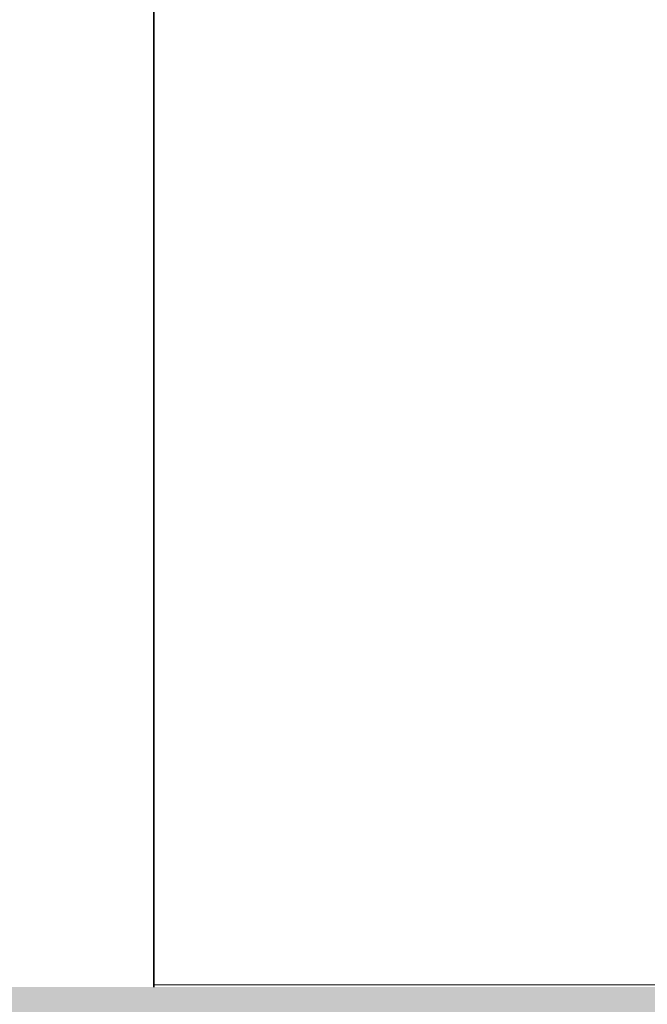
# Model space of a CAD drawing. Header units: metres. Extents: x -10.1 to 50.7, y -18 to 8.5.
# Tile 66 of 109: x 21.3716 to 21.4545, y -0.0023 to 0.1277. Entities that reach past the tile are written whole.
import ezdxf

# ---------------------------------------------------------------- set-up
doc = ezdxf.new("R2010")
doc.units = ezdxf.units.M
for name, color, linetype, lineweight in [('A-DETL-GENF', 92, 'Continuous', 18), ('A-WALL', 113, 'Continuous', 18), ('A-WALL-PATT', 111, 'Continuous', 35)]:
    doc.layers.add(name, color=color, linetype=linetype, lineweight=lineweight)

msp = doc.modelspace()

# ---------------------------------------------------------------- hatches: boundary and pattern name
at = {"layer": 'A-DETL-GENF'}
h = msp.add_hatch(color=7, dxfattribs=at)
h.paths.add_polyline_path([(24.65082022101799, -0.09999999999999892), (26.43695312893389, -0.09999999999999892), (26.43695312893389, 0), (21.23937045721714, 0), (21.23937045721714, -0.09999999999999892), (24.48779984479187, -0.09999999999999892)], flags=0)
h.paths.add_polyline_path([(22.5315553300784, 3.850000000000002), (26.43695312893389, 3.850000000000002), (26.43695312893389, 4.000000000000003), (21.23937045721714, 4.000000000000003), (21.23937045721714, 3.850000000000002), (21.38937045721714, 3.850000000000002)], flags=0)
at = {"layer": 'A-WALL-PATT', "lineweight": 18}
h = msp.add_hatch(dxfattribs=at)
h.set_pattern_fill('FP_16', color=256, style=0, pattern_type=2)
h.set_pattern_definition([(0, (16.865, -0.3), (0, 0.3), []), (90, (16.865, -0.3), (-0.6, 3.673940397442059e-17), [])])
h.paths.add_polyline_path([(23.9987387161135, 0), (24.32320312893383, 0), (24.32320312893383, 1.8), (23.36320312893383, 1.8), (23.36335982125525, 0.7046820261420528), (23.40478809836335, 0.7010575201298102), (23.40728873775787, 0.707942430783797), (23.41750516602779, 0.7079224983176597), (23.42051702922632, 0.6996814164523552), (23.46776617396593, 0.6955299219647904), (23.47422191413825, 0.6918026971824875), (23.47678930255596, 0.6844733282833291), (23.47685468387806, 0.6594932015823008), (23.47683988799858, 0.4307508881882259), (23.47678577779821, 0.415683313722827), (23.47422191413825, 0.4086391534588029), (23.46772998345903, 0.4048910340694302), (23.46483881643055, 0.4043709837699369), (23.46473628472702, 0.389999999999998), (23.4474576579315, 0.389999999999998), (23.44745515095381, 0.3163820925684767), (23.38473720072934, 0.3163820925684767), (23.38473705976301, 0.389999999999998), (23.36737796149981, 0.389999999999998), (23.36737796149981, 0.3961113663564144), (23.36320312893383, 0.3956382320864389), (23.36320312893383, 0.1999999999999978), (23.34320312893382, 0.2002216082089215), (23.34320312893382, 1.8), (22.37945312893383, 1.8), (22.37960982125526, 0.7146820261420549), (22.42103809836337, 0.7110575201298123), (22.42353873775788, 0.7179424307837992), (22.4337551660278, 0.7179224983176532), (22.43676702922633, 0.7096814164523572), (22.48401617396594, 0.7055299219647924), (22.49057458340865, 0.7015379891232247), (22.49303577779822, 0.6947585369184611), (22.49310468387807, 0.669493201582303), (22.49308988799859, 0.440750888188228), (22.49303577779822, 0.425683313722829), (22.49047191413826, 0.418639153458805), (22.48397998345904, 0.4148910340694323), (22.48108881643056, 0.4143709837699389), (22.48098628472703, 0.4), (22.46370765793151, 0.4), (22.46370515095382, 0.3263820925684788), (22.40098720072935, 0.3263820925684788), (22.40098630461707, 0.4), (22.38362796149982, 0.4), (22.38362796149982, 0.4061113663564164), (22.37945312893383, 0.4056382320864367), (22.37945312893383, 0), (22.71530046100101, 0), (22.7368887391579, 0.197892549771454), (22.72331170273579, 0.2063749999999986), (22.70673923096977, 0.219358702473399), (22.69047279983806, 0.2356251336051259), (22.67628567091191, 0.2537336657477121), (22.6634586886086, 0.2754778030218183), (22.65445295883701, 0.2959719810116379), (22.64790550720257, 0.3174199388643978), (22.6439207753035, 0.3395214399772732), (22.64256409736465, 0.3619499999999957), (23.02356409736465, 0.3619499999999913), (23.02217513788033, 0.3389877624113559), (23.01777990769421, 0.3155625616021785), (23.01118469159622, 0.2943977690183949), (23.00174347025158, 0.2734202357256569), (22.98984252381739, 0.2537336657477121), (22.97565539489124, 0.2356251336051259), (22.95938896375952, 0.219358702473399), (22.94128043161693, 0.2051715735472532), (22.9292394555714, 0.1978925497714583), (22.95082770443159, 2.685530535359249e-07), (23.69321082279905, 2.685530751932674e-07), (23.71479907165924, 0.1978925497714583), (23.70122203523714, 0.2063749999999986), (23.68464956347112, 0.219358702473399), (23.6683831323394, 0.2356251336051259), (23.65419600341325, 0.2537336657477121), (23.64136902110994, 0.2754778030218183), (23.63236329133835, 0.2959719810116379), (23.62581583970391, 0.3174199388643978), (23.62183110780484, 0.3395214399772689), (23.62047442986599, 0.3619499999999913), (24.00147442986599, 0.3619499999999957), (24.00008547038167, 0.3389877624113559), (23.99569024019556, 0.3155625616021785), (23.98891587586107, 0.2939997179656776), (23.97965380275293, 0.2734202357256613), (23.96775285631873, 0.2537336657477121), (23.95356572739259, 0.2356251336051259), (23.93729929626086, 0.219358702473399), (23.91722852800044, 0.2039853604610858), (23.90714978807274, 0.1978925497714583), (23.92873806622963, 0)], flags=0)
h.paths.add_polyline_path([(25.13988134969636, 0), (25.3081531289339, 0), (25.3081531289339, 1.8), (24.34320312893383, 1.8), (24.34335982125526, 0.7046820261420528), (24.38478809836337, 0.7010575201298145), (24.38728873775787, 0.707942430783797), (24.3975051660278, 0.7079224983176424), (24.40051702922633, 0.6996814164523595), (24.44776617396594, 0.6955299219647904), (24.45422191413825, 0.6918026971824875), (24.45678930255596, 0.6844733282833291), (24.45685667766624, 0.6578046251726), (24.45683988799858, 0.4307508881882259), (24.45678577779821, 0.415683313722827), (24.45422191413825, 0.4086391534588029), (24.44704475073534, 0.4048310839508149), (24.44483881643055, 0.4043709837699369), (24.44473628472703, 0.389999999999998), (24.42745765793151, 0.389999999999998), (24.42745515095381, 0.3163820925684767), (24.36473720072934, 0.3163820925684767), (24.36473705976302, 0.389999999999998), (24.34737796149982, 0.389999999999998), (24.34737796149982, 0.3961113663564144), (24.34320312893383, 0.3956382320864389), (24.34320312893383, 0), (24.67321082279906, 2.685530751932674e-07), (24.69479907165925, 0.1978925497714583), (24.68275809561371, 0.2051715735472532), (24.66464956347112, 0.219358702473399), (24.6483831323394, 0.2356251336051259), (24.63419600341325, 0.2537336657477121), (24.62136902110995, 0.2754778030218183), (24.61236329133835, 0.2959719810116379), (24.60581583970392, 0.3174199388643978), (24.60183110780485, 0.3395214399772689), (24.600474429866, 0.3619499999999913), (24.98147442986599, 0.3619499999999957), (24.98008547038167, 0.3389877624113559), (24.97569024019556, 0.3155625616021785), (24.96891587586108, 0.293999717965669), (24.95965380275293, 0.2734202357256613), (24.94775285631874, 0.2537336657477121), (24.93356572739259, 0.2356251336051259), (24.91729929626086, 0.219358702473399), (24.89919076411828, 0.2051715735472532), (24.88714978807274, 0.1978925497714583), (24.90873806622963, 0), (24.97686097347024, 0)], flags=0)
h.paths.add_polyline_path([(21.9536140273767, 0.0317506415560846), (21.95361409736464, 0.03174999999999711), (21.9526391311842, 0.04712128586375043)], flags=0)
h.paths.add_polyline_path([(21.38937045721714, 0), (21.721550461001, 0), (21.74313873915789, 0.1978925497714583), (21.72956170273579, 0.2063749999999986), (21.71298923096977, 0.219358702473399), (21.69672279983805, 0.2356251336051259), (21.6825356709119, 0.2537336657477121), (21.66970868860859, 0.2754778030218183), (21.660702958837, 0.2959719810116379), (21.65394182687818, 0.3185859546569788), (21.65017077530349, 0.3395214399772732), (21.64881409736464, 0.3619499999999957), (22.02981409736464, 0.3619499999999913), (22.02842513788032, 0.3389877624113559), (22.02402990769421, 0.3155625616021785), (22.01743469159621, 0.2943977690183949), (22.00799347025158, 0.2734202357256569), (21.9955476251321, 0.2530381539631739), (21.98190539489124, 0.2356251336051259), (21.96563896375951, 0.219358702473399), (21.94753043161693, 0.2051715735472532), (21.93548945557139, 0.1978925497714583), (21.95707770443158, 2.685530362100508e-07), (22.35945312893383, 0), (22.35945312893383, 1.8), (21.38937045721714, 1.8), (21.38937045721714, 0.05999217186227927)], flags=0)
h.paths.add_polyline_path([(26.27937045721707, 0), (26.27937045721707, 1.8), (25.3281531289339, 1.8), (25.32829078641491, 0.7046836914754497), (25.36973809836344, 0.7010575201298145), (25.37223873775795, 0.707942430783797), (25.38245516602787, 0.7079224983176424), (25.3854670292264, 0.6996814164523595), (25.43271617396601, 0.6955299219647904), (25.43917191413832, 0.6918026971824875), (25.44173930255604, 0.6844733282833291), (25.44180667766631, 0.6578046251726), (25.44178988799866, 0.4307508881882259), (25.44173577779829, 0.415683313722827), (25.43917191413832, 0.4086391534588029), (25.43267998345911, 0.4048910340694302), (25.42978881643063, 0.4043709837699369), (25.4296862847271, 0.389999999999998), (25.41240765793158, 0.389999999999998), (25.41240515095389, 0.3163820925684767), (25.34968720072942, 0.3163820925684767), (25.34968705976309, 0.389999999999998), (25.33232796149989, 0.389999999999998), (25.33232796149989, 0.3961113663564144), (25.3281531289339, 0.3956382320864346), (25.3281531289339, 0), (25.65816082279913, 2.685530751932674e-07), (25.67974907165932, 0.1978925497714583), (25.66770809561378, 0.2051715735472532), (25.64876264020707, 0.2201956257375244), (25.63333313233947, 0.2356251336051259), (25.61914600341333, 0.2537336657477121), (25.60631902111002, 0.2754778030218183), (25.59731329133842, 0.2959719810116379), (25.59055215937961, 0.3185859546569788), (25.58678110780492, 0.3395214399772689), (25.58542442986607, 0.3619499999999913), (25.96642442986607, 0.3619499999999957), (25.96503547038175, 0.3389877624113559), (25.96064024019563, 0.3155625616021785), (25.95386587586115, 0.2939997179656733), (25.944603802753, 0.2734202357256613), (25.93270285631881, 0.2537336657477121), (25.91851572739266, 0.2356251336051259), (25.90224929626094, 0.219358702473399), (25.88414076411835, 0.2051715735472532), (25.87209978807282, 0.1978925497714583), (25.8936880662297, 0), (26.27841966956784, 0)], flags=0)
h.paths.add_polyline_path([(23.19073862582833, 0.04993407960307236), (23.18620536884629, 0.05011800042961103), (23.17434163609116, 0.05112322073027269), (23.16417034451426, 0.05327328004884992), (23.14637230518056, 0.06146131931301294), (23.1417157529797, 0.0643843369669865), (23.13110384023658, 0.07251268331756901), (23.11760554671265, 0.08743894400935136), (23.11026719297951, 0.09894788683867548), (23.10353105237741, 0.1127949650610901), (23.10018815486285, 0.1228207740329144), (23.09692148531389, 0.1377650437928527), (23.09521283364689, 0.1525704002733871), (23.09537891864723, 0.1600421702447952), (23.09663548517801, 0.1824172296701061), (23.09979665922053, 0.1964848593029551), (23.104342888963, 0.2094049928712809), (23.11201644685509, 0.2243277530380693), (23.11944607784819, 0.2350408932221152), (23.13180782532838, 0.2474698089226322), (23.14241223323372, 0.2629468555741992), (23.14487854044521, 0.2679446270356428), (23.14808419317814, 0.2749214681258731), (23.15233196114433, 0.2866363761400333), (23.15617547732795, 0.3015095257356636), (23.15847610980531, 0.3142065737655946), (23.15938513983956, 0.3324965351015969), (23.15938513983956, 0.5074965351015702), (23.15719833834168, 0.5074965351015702), (23.15728862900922, 0.5538922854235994), (23.15719833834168, 0.5571258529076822), (23.15719833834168, 0.6224762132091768), (23.14963934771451, 0.6230690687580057), (23.14131720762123, 0.6242782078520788), (23.13493140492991, 0.6258539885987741), (23.13073990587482, 0.6279439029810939), (23.12954792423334, 0.6296582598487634), (23.12958168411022, 0.642389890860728), (23.13007760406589, 0.645197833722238), (23.13407050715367, 0.6508326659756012), (23.14881996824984, 0.6687132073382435), (23.15350101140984, 0.6708855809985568), (23.15706343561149, 0.6716104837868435), (23.16325928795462, 0.6723649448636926), (23.17362613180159, 0.6724567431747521), (23.18015091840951, 0.6719458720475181), (23.18449086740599, 0.6712288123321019), (23.18801595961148, 0.6701305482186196), (23.19129311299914, 0.668099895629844), (23.1968783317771, 0.6613138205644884), (23.20901542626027, 0.6461615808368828), (23.2098867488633, 0.642386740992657), (23.21009708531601, 0.6409411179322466), (23.20991361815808, 0.6296582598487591), (23.20854442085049, 0.6276890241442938), (23.2045301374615, 0.6258539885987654), (23.19814433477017, 0.6242782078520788), (23.18982219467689, 0.6230690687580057), (23.18219833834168, 0.6223089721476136), (23.18194227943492, 0.5479560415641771), (23.18187719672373, 0.5417229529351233), (23.18219833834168, 0.5074965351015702), (23.17935773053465, 0.5074965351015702), (23.1791490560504, 0.3292026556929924), (23.17789948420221, 0.3109486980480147), (23.17487047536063, 0.2933892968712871), (23.1705098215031, 0.2779435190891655), (23.16284732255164, 0.2604335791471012), (23.15645957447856, 0.2484662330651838), (23.14824193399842, 0.2362366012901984), (23.13287332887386, 0.2197593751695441), (23.12677849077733, 0.2100133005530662), (23.12222694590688, 0.2004214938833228), (23.11647823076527, 0.1809745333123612), (23.11489625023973, 0.1664500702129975), (23.11489625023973, 0.1528983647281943), (23.11796406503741, 0.1331459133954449), (23.12163945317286, 0.121199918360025), (23.12698119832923, 0.1092277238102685), (23.13496998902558, 0.09764539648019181), (23.14341797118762, 0.08825729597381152), (23.15589646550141, 0.07851515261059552), (23.1711499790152, 0.0718413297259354), (23.18921261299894, 0.06994222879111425), (23.19390883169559, 0.07137676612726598), (23.19812404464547, 0.07551516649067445), (23.20149911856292, 0.08109427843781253), (23.20283021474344, 0.08386294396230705), (23.20396135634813, 0.09426315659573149), (23.20401438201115, 0.1129854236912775), (23.20409198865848, 0.1266933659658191), (23.20396012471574, 0.1460356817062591), (23.19632656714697, 0.149925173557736), (23.1896896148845, 0.1565621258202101), (23.18542842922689, 0.1649251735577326), (23.18396012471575, 0.1741956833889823), (23.18542842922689, 0.183466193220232), (23.1896896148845, 0.1918292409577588), (23.19632656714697, 0.1984661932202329), (23.2046896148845, 0.2027273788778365), (23.21396012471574, 0.2041956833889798), (23.22323063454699, 0.2027273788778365), (23.23159368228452, 0.1984661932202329), (23.23823063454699, 0.1918292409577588), (23.2424918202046, 0.183466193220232), (23.24396012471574, 0.1741956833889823), (23.2424918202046, 0.1649251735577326), (23.23823063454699, 0.1565621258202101), (23.23159368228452, 0.149925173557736), (23.22391066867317, 0.1460104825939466), (23.22394642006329, 0.09797309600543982), (23.22374160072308, 0.09238955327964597), (23.22266927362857, 0.08340616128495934), (23.22045477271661, 0.07568553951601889), (23.21519210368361, 0.06510243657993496), (23.209987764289, 0.05895107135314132), (23.20401438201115, 0.05456887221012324), (23.19804164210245, 0.05175435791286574), (23.19074037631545, 0.04993451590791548)], flags=0)
h.paths.add_polyline_path([(24.1544886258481, 0.04993407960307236), (24.14995536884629, 0.05011800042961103), (24.13809163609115, 0.05112322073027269), (24.12792034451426, 0.05327328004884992), (24.11012230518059, 0.06146131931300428), (24.1054657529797, 0.0643843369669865), (24.09485384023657, 0.07251268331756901), (24.08135554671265, 0.08743894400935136), (24.07401719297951, 0.09894788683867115), (24.06728105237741, 0.1127949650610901), (24.06345884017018, 0.1249774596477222), (24.06052518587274, 0.1390327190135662), (24.05896283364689, 0.1525704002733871), (24.05912891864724, 0.1600421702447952), (24.060385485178, 0.1824172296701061), (24.06354665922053, 0.1964848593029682), (24.068092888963, 0.2094049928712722), (24.07576644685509, 0.2243277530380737), (24.08319607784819, 0.2350408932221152), (24.09555782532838, 0.2474698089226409), (24.10616223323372, 0.2629468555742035), (24.10862854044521, 0.2679446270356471), (24.11249275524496, 0.2766164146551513), (24.11608196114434, 0.2866363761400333), (24.11992547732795, 0.3015095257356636), (24.1222261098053, 0.3142065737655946), (24.12313513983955, 0.3324965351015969), (24.12313513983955, 0.5074965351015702), (24.12094833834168, 0.5074965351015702), (24.12103862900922, 0.5538922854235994), (24.12094833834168, 0.5571258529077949), (24.12094833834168, 0.6224762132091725), (24.11137969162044, 0.6233610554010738), (24.10506720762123, 0.6242782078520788), (24.09868140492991, 0.6258539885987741), (24.09448990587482, 0.6279439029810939), (24.09329792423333, 0.6296582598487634), (24.09333168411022, 0.6423898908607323), (24.09382760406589, 0.645197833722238), (24.09782050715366, 0.6508326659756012), (24.11256996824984, 0.6687132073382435), (24.11725101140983, 0.6708855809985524), (24.12100399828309, 0.6716389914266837), (24.12629969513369, 0.6723387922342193), (24.1373761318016, 0.6724567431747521), (24.14390091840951, 0.6719458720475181), (24.14824086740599, 0.6712288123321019), (24.15176595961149, 0.6701305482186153), (24.15504311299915, 0.668099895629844), (24.1606283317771, 0.6613138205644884), (24.17276542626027, 0.6461615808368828), (24.17363674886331, 0.642386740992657), (24.17384708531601, 0.6409411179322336), (24.17366361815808, 0.6296582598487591), (24.17229442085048, 0.6276890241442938), (24.1682801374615, 0.6258539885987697), (24.16175909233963, 0.6242585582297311), (24.15357219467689, 0.6230690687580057), (24.14594833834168, 0.6223089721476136), (24.14569227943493, 0.5479560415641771), (24.14562719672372, 0.5417229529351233), (24.14594833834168, 0.5074965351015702), (24.14310773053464, 0.5074965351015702), (24.1428990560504, 0.3292026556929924), (24.14164948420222, 0.3109486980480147), (24.13862047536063, 0.2933892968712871), (24.13425982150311, 0.2779435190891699), (24.12659732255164, 0.2604335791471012), (24.12020957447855, 0.2484662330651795), (24.11199193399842, 0.2362366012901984), (24.09662332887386, 0.2197593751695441), (24.09052849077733, 0.2100133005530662), (24.08597694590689, 0.2004214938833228), (24.08022823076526, 0.1809745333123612), (24.07864625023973, 0.1664500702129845), (24.07864625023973, 0.1528983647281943), (24.0817140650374, 0.1331459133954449), (24.08538945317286, 0.1211999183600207), (24.09073119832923, 0.1092277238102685), (24.09871998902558, 0.09764539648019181), (24.10716797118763, 0.08825729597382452), (24.11964646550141, 0.07851515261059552), (24.1348999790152, 0.0718413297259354), (24.15296261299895, 0.06994222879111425), (24.1576588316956, 0.07137676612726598), (24.16187404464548, 0.07551516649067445), (24.16524911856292, 0.08109427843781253), (24.16658021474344, 0.08386294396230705), (24.16771135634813, 0.09426315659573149), (24.16778120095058, 0.1115949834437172), (24.16784198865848, 0.1266933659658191), (24.16771012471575, 0.1460356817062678), (24.16007656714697, 0.149925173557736), (24.1534396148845, 0.1565621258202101), (24.14917842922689, 0.1649251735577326), (24.14771012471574, 0.1741956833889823), (24.14917842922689, 0.183466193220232), (24.1534396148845, 0.1918292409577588), (24.16007656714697, 0.1984661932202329), (24.1684396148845, 0.2027273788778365), (24.17771012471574, 0.2041956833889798), (24.18698063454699, 0.2027273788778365), (24.19534368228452, 0.1984661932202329), (24.20198063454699, 0.1918292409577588), (24.2062418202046, 0.1834661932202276), (24.20771012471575, 0.1741956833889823), (24.2062418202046, 0.1649251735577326), (24.20198063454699, 0.1565621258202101), (24.19534368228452, 0.149925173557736), (24.18766066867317, 0.1460104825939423), (24.18769642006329, 0.09797309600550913), (24.18749160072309, 0.09238955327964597), (24.18641927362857, 0.08340616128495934), (24.18420477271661, 0.07568553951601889), (24.17879336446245, 0.06492663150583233), (24.17373776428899, 0.05895107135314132), (24.16786313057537, 0.05461540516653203), (24.16175909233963, 0.05174624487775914), (24.15449037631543, 0.04993451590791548)], flags=0)
h.paths.add_polyline_path([(26.1180036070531, 0.04993407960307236), (26.11490536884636, 0.0501180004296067), (26.10304163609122, 0.05112322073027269), (26.09287034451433, 0.05327328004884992), (26.07507230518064, 0.06146131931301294), (26.07041575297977, 0.0643843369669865), (26.05980384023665, 0.07251268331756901), (26.04630554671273, 0.08743894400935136), (26.03896719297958, 0.09894788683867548), (26.03223105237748, 0.1127949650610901), (26.02840884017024, 0.1249774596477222), (26.02547518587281, 0.1390327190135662), (26.02391283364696, 0.1525704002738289), (26.02407891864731, 0.1600421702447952), (26.02533548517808, 0.1824172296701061), (26.0284966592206, 0.1964848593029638), (26.03304288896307, 0.2094049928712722), (26.04071644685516, 0.2243277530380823), (26.04814607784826, 0.2350408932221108), (26.06050782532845, 0.2474698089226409), (26.07111223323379, 0.2629468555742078), (26.07357854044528, 0.2679446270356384), (26.07744275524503, 0.2766164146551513), (26.0810319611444, 0.2866363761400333), (26.08487547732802, 0.3015095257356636), (26.08717610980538, 0.3142065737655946), (26.08808513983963, 0.3324965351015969), (26.08808513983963, 0.5074965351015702), (26.08589833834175, 0.5074965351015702), (26.08598862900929, 0.5538922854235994), (26.08589833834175, 0.5571258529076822), (26.08589833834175, 0.6224762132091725), (26.07632969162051, 0.6233610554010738), (26.07001720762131, 0.6242782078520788), (26.06363140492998, 0.6258539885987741), (26.05943990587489, 0.6279439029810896), (26.05824792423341, 0.6296582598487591), (26.05828168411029, 0.6423898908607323), (26.05877760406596, 0.645197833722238), (26.06277050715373, 0.6508326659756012), (26.07751996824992, 0.6687132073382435), (26.08220101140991, 0.6708855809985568), (26.08576343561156, 0.6716104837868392), (26.09159903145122, 0.6723516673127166), (26.10232613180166, 0.6724567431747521), (26.10885091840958, 0.6719458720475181), (26.11319086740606, 0.6712288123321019), (26.11671595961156, 0.6701305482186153), (26.11999311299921, 0.668099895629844), (26.12557833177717, 0.6613138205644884), (26.13771542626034, 0.6461615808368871), (26.13858674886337, 0.6423867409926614), (26.13879708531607, 0.6409411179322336), (26.13861361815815, 0.6296582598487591), (26.13724442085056, 0.6276890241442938), (26.13323013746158, 0.6258539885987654), (26.12684433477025, 0.6242782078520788), (26.1180036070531, 0.6230283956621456), (26.11089833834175, 0.6223089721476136), (26.11064227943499, 0.5479560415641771), (26.1105771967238, 0.5417229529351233), (26.11089833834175, 0.5074965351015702), (26.10805773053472, 0.5074965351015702), (26.10784905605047, 0.3292026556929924), (26.10659948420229, 0.3109486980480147), (26.1035704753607, 0.2933892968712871), (26.09920982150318, 0.2779435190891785), (26.09154732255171, 0.2604335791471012), (26.08515957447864, 0.2484662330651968), (26.07694193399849, 0.2362366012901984), (26.06157332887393, 0.2197593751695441), (26.0554784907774, 0.2100133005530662), (26.05092694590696, 0.2004214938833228), (26.04517823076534, 0.1809745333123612), (26.0435962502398, 0.1664500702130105), (26.0435962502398, 0.1528983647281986), (26.04666406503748, 0.1331459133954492), (26.05033945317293, 0.121199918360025), (26.0556811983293, 0.1092277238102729), (26.06366998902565, 0.09764539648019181), (26.0721179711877, 0.08825729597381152), (26.08459646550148, 0.07851515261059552), (26.09984997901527, 0.0718413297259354), (26.1180036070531, 0.06996578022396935), (26.12260883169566, 0.07137676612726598), (26.12682404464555, 0.07551516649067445), (26.13019911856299, 0.08109427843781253), (26.13153021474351, 0.08386294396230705), (26.1326613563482, 0.09426315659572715), (26.13273120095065, 0.1115949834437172), (26.13279198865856, 0.1266933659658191), (26.13266012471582, 0.1460356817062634), (26.12502656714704, 0.149925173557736), (26.1180036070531, 0.1573197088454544), (26.11412842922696, 0.1649251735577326), (26.11266012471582, 0.1741956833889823), (26.11412842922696, 0.183466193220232), (26.11838961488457, 0.1918292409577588), (26.12502656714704, 0.1984661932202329), (26.13338961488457, 0.2027273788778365), (26.14266012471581, 0.2041956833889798), (26.15193063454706, 0.2027273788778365), (26.16029368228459, 0.1984661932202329), (26.16693063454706, 0.1918292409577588), (26.17119182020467, 0.183466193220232), (26.17266012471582, 0.1741956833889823), (26.17119182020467, 0.1649251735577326), (26.16693063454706, 0.1565621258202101), (26.16029368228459, 0.149925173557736), (26.15261066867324, 0.1460104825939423), (26.15264642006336, 0.09797309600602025), (26.15244160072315, 0.0923895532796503), (26.15136927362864, 0.08340616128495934), (26.14915477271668, 0.07568553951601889), (26.14374336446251, 0.06492663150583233), (26.13868776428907, 0.05895107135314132), (26.13281313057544, 0.05461540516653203), (26.12674164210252, 0.05175435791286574), (26.12035066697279, 0.04993451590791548)], flags=0)
h.paths.add_polyline_path([(22.18513703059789, 0.04993407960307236), (22.18245536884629, 0.0501180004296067), (22.17059163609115, 0.05112322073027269), (22.16042034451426, 0.05327328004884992), (22.14262230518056, 0.06146131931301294), (22.1379657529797, 0.0643843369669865), (22.12735384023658, 0.07251268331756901), (22.11385554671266, 0.08743894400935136), (22.10651719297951, 0.09894788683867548), (22.09978105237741, 0.1127949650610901), (22.09595884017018, 0.1249774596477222), (22.09302518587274, 0.1390327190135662), (22.09146283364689, 0.1525704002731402), (22.09162891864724, 0.1600421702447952), (22.09288548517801, 0.1824172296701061), (22.09604665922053, 0.1964848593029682), (22.100592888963, 0.2094049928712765), (22.1082664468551, 0.2243277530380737), (22.11569607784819, 0.2350408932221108), (22.12805782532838, 0.2474698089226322), (22.13866223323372, 0.2629468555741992), (22.14112854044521, 0.2679446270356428), (22.14433419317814, 0.2749214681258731), (22.14858196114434, 0.2866363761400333), (22.15242547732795, 0.3015095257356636), (22.15472610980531, 0.3142065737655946), (22.15563513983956, 0.3324965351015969), (22.15563513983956, 0.5074965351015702), (22.15344833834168, 0.5074965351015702), (22.15353862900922, 0.5538922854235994), (22.15344833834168, 0.5571258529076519), (22.15344833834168, 0.6224762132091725), (22.14387969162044, 0.6233610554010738), (22.13756720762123, 0.6242782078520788), (22.13118140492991, 0.6258539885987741), (22.12698990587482, 0.6279439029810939), (22.12579792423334, 0.6296582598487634), (22.12583168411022, 0.6423898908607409), (22.12632760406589, 0.645197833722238), (22.13032050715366, 0.6508326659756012), (22.14506996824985, 0.6687132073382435), (22.14975101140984, 0.6708855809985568), (22.15331343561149, 0.6716104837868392), (22.15914903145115, 0.6723516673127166), (22.16987613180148, 0.6724567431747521), (22.17640091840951, 0.6719458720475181), (22.180740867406, 0.6712288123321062), (22.18426595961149, 0.6701305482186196), (22.18754311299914, 0.668099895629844), (22.19312833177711, 0.6613138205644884), (22.20526542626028, 0.6461615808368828), (22.20616361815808, 0.6422020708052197), (22.20634708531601, 0.6409411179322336), (22.20616361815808, 0.6296582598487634), (22.20479442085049, 0.6276890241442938), (22.20078013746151, 0.6258539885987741), (22.19439433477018, 0.6242782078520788), (22.18513703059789, 0.622995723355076), (22.17844833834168, 0.6223089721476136), (22.17825796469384, 0.550308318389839), (22.17812719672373, 0.5417229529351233), (22.17844833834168, 0.5074965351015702), (22.17560773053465, 0.5074965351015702), (22.1753990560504, 0.3292026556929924), (22.17414948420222, 0.3109486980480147), (22.17112047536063, 0.2933892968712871), (22.1667598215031, 0.2779435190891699), (22.15909732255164, 0.2604335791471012), (22.15270957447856, 0.2484662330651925), (22.14449193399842, 0.2362366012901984), (22.12912332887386, 0.2197593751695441), (22.12302849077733, 0.2100133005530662), (22.11847694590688, 0.2004214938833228), (22.11272823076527, 0.1809745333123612), (22.11114625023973, 0.1664500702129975), (22.11114625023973, 0.15289836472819), (22.11421406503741, 0.1331459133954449), (22.11788945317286, 0.121199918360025), (22.12323119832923, 0.1092277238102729), (22.13121998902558, 0.09764539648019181), (22.13966797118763, 0.08825729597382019), (22.15214646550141, 0.07851515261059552), (22.16739997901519, 0.0718413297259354), (22.18546261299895, 0.06994222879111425), (22.1901588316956, 0.07137676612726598), (22.19437404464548, 0.07551516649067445), (22.19774911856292, 0.08109427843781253), (22.19908021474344, 0.08386294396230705), (22.20021135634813, 0.09426315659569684), (22.20028120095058, 0.1115949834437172), (22.20034198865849, 0.1266933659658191), (22.20021012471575, 0.1460356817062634), (22.19257656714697, 0.149925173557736), (22.1859396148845, 0.1565621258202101), (22.18167842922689, 0.1649251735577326), (22.18021012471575, 0.1741956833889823), (22.18167842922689, 0.183466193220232), (22.1859396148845, 0.1918292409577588), (22.19257656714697, 0.1984661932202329), (22.20093961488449, 0.2027273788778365), (22.21021012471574, 0.2041956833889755), (22.21948063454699, 0.2027273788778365), (22.22784368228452, 0.1984661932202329), (22.23448063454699, 0.1918292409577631), (22.2387418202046, 0.183466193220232), (22.24021012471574, 0.1741956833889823), (22.2387418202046, 0.1649251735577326), (22.23448063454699, 0.1565621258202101), (22.22784368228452, 0.149925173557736), (22.22016066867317, 0.1460104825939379), (22.22019642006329, 0.09797309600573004), (22.21999160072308, 0.0923895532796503), (22.21891927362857, 0.08340616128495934), (22.21670477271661, 0.07568553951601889), (22.21144210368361, 0.06510243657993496), (22.20551457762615, 0.05838470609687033), (22.20036313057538, 0.05461540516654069), (22.19429164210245, 0.05175435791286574), (22.18790066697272, 0.04993451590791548), (22.18535773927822, 0.04993407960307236)], flags=0)
h.paths.add_polyline_path([(25.13448862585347, 0.04993407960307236), (25.12995536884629, 0.05011800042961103), (25.11809163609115, 0.05112322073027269), (25.10792034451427, 0.05327328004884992), (25.0901223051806, 0.06146131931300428), (25.0854657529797, 0.0643843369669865), (25.07485384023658, 0.07251268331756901), (25.06135554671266, 0.08743894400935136), (25.05401719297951, 0.09894788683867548), (25.04728105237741, 0.1127949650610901), (25.04345884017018, 0.1249774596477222), (25.04052518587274, 0.1390327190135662), (25.0389628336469, 0.1525704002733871), (25.03912891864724, 0.1600421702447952), (25.04038548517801, 0.1824172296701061), (25.04354665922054, 0.1964848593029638), (25.048092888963, 0.2094049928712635), (25.0557664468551, 0.2243277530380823), (25.06319607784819, 0.2350408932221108), (25.07555782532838, 0.2474698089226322), (25.08616223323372, 0.2629468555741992), (25.08862854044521, 0.2679446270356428), (25.09249275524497, 0.2766164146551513), (25.09608196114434, 0.2866363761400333), (25.09992547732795, 0.3015095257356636), (25.10222610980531, 0.3142065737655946), (25.10313513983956, 0.3324965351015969), (25.10313513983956, 0.5074965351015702), (25.10094833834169, 0.5074965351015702), (25.10103862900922, 0.5538922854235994), (25.10094833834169, 0.5571258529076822), (25.10094833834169, 0.6224762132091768), (25.09137969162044, 0.6233610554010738), (25.08506720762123, 0.6242782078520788), (25.07868140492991, 0.6258539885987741), (25.07448990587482, 0.6279439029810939), (25.07329792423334, 0.6296582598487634), (25.07333168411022, 0.642389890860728), (25.0738276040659, 0.645197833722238), (25.07782050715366, 0.6508326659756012), (25.09256996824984, 0.6687132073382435), (25.09725101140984, 0.6708855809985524), (25.10081343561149, 0.6716104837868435), (25.10664903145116, 0.6723516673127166), (25.11737613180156, 0.6724567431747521), (25.12390091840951, 0.6719458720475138), (25.128240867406, 0.6712288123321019), (25.13176595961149, 0.6701305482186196), (25.13504311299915, 0.668099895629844), (25.1406283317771, 0.6613138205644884), (25.15276542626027, 0.6461615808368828), (25.15363674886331, 0.642386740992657), (25.15384708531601, 0.6409411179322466), (25.15366361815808, 0.6296582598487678), (25.15229442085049, 0.6276890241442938), (25.14828013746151, 0.6258539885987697), (25.13988134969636, 0.6239857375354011), (25.1335721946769, 0.6230690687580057), (25.12594833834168, 0.6223089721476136), (25.12569227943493, 0.5479560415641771), (25.12562719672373, 0.5417229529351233), (25.12594833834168, 0.5074965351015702), (25.12310773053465, 0.5074965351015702), (25.1228990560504, 0.3292026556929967), (25.12164948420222, 0.3109486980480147), (25.11862047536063, 0.2933892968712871), (25.1142598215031, 0.2779435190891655), (25.10659732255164, 0.2604335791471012), (25.09912625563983, 0.2468540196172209), (25.09199193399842, 0.2362366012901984), (25.07662332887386, 0.2197593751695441), (25.07052849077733, 0.2100133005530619), (25.06597694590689, 0.2004214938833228), (25.06022823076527, 0.1809745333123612), (25.05864625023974, 0.1664500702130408), (25.05864625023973, 0.1528983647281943), (25.06171406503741, 0.1331459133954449), (25.06538945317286, 0.121199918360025), (25.07073119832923, 0.1092277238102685), (25.07874870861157, 0.09761348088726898), (25.08716797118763, 0.08825729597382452), (25.09964646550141, 0.07851515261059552), (25.1148999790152, 0.0718413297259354), (25.13296261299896, 0.06994222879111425), (25.1376588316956, 0.07137676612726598), (25.14187404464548, 0.07551516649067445), (25.14524911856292, 0.08109427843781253), (25.14658021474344, 0.08386294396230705), (25.14771135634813, 0.09426315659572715), (25.14778120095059, 0.1115949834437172), (25.14784198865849, 0.1266933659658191), (25.14771012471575, 0.1460356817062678), (25.13988134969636, 0.1501203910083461), (25.1334396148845, 0.1565621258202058), (25.12917842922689, 0.1649251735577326), (25.12771012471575, 0.1741956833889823), (25.12917842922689, 0.183466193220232), (25.1334396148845, 0.1918292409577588), (25.14007656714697, 0.1984661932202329), (25.1484396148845, 0.2027273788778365), (25.15771012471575, 0.2041956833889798), (25.166980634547, 0.2027273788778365), (25.17534368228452, 0.1984661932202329), (25.18198063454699, 0.1918292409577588), (25.1862418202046, 0.183466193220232), (25.18771012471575, 0.1741956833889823), (25.1862418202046, 0.1649251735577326), (25.181980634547, 0.1565621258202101), (25.17534368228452, 0.149925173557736), (25.16766066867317, 0.1460104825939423), (25.16769642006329, 0.09797309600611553), (25.16749160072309, 0.09238955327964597), (25.16641927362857, 0.08340616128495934), (25.16420477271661, 0.07568553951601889), (25.15879336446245, 0.06492663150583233), (25.153737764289, 0.05895107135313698), (25.14786313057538, 0.05461540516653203), (25.14179164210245, 0.05175435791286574), (25.13449037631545, 0.04993451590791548)], flags=0)
h.paths.add_polyline_path([(21.53995079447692, 0.06692977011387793), (21.51924527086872, 0.06965570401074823), (21.49995079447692, 0.07764773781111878), (21.48338225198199, 0.09036122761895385), (21.47066876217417, 0.1069297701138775), (21.46267672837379, 0.1262242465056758), (21.45995079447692, 0.1469297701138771), (21.53995079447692, 0.1469297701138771), (21.53995079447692, 0.06965570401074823)], flags=0)
h.paths.add_polyline_path([(21.66991396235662, 0.111929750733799), (21.66991396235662, 0.1807852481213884), (21.71902684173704, 0.1463960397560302), (21.71645344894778, 0.1445900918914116)], flags=0)
h.paths.add_polyline_path([(21.55343307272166, 0.1469297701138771), (21.53995079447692, 0.1469297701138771), (21.53995079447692, 0.2269297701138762), (21.56065631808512, 0.2242038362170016), (21.57995079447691, 0.216211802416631), (21.59651933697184, 0.203498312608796), (21.60923282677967, 0.1869297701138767), (21.61722486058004, 0.1676352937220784), (21.61995079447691, 0.1469297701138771), (21.57995079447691, 0.1469297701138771)], flags=0)
h.paths.add_polyline_path([(21.57495079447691, 0.2969297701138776), (21.50495079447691, 0.2969297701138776), (21.53995079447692, 0.3469149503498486), (21.56646356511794, 0.30905078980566)], flags=0)
h.paths.add_polyline_path([(21.47995515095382, 0.3263820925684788), (21.41723720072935, 0.3263820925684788), (21.41723705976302, 0.4), (21.39987796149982, 0.4), (21.39987796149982, 0.4061113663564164), (21.39582135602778, 0.4057564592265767), (21.39228582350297, 0.4022209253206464), (21.39220922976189, 0.4285034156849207), (21.39217737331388, 0.6594322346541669), (21.39232196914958, 0.718184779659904), (21.39584078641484, 0.7146836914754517), (21.43728809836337, 0.7110575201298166), (21.43978873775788, 0.7179424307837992), (21.45000516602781, 0.7179224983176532), (21.45301702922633, 0.7096814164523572), (21.50026617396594, 0.7055299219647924), (21.50682458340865, 0.7015379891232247), (21.50928577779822, 0.6947585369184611), (21.5093571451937, 0.6674086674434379), (21.50933988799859, 0.440750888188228), (21.50928577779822, 0.425683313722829), (21.50672191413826, 0.418639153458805), (21.50022998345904, 0.4148910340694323), (21.49733881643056, 0.4143709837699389), (21.49723628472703, 0.4), (21.47995765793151, 0.4), (21.47995597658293, 0.3263820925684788)], flags=0)
h.paths.add_polyline_path([(25.41240583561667, 0.3615322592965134), (25.41240769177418, 0.3615324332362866), (25.46592210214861, 0.3615324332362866)], flags=0)
h.paths.add_polyline_path([(24.85459569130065, 0.3682999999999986), (24.600474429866, 0.3682999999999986), (24.600474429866, 0.3746499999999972), (24.59316726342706, 0.3746499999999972), (24.58953759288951, 0.3751492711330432), (24.5820683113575, 0.3773094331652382), (24.57347337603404, 0.3841772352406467), (24.56863274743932, 0.3934759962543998), (24.55948806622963, 0.43815), (24.54967442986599, 0.6540499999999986), (24.54279585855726, 0.6542830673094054), (24.54134679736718, 0.6545877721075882), (24.53922252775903, 0.6561100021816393), (24.53789123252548, 0.658358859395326), (24.5375784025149, 0.6609534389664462), (24.54040458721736, 0.6932568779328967), (24.54244556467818, 0.6991287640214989), (24.54753035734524, 0.7034551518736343), (24.55421392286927, 0.7048500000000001), (25.03020049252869, 0.7046366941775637), (25.03514005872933, 0.7031269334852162), (25.03950329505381, 0.6991287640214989), (25.04154427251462, 0.6932568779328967), (25.04437045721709, 0.6609534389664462), (25.04392475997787, 0.6581344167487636), (25.04272633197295, 0.6561100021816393), (25.04041381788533, 0.6545481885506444), (25.03695725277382, 0.6540499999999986), (25.032274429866, 0.6540499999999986), (25.02246079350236, 0.43815), (25.01331611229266, 0.3934759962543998), (25.00823912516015, 0.3837231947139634), (24.99906578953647, 0.3769413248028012), (24.98710436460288, 0.3746499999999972), (24.98147442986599, 0.3746499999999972), (24.98147442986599, 0.3682999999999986), (24.85922728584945, 0.3682999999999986)], flags=0)
h.paths.add_polyline_path([(25.96064024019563, 0.3682999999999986), (25.58542442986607, 0.3682999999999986), (25.58542442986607, 0.3746499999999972), (25.57811726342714, 0.3746499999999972), (25.57448759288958, 0.3751492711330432), (25.56701831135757, 0.3773094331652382), (25.55842337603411, 0.3841772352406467), (25.5535827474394, 0.3934759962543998), (25.5444380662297, 0.43815), (25.53462442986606, 0.6540499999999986), (25.52774585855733, 0.6542830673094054), (25.52629679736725, 0.6545877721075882), (25.52417252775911, 0.6561100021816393), (25.52284123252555, 0.6583588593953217), (25.52252840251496, 0.6609534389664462), (25.52535458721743, 0.6932568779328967), (25.52739556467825, 0.6991287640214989), (25.5319788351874, 0.7033285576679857), (25.53916392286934, 0.7048500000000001), (26.01515049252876, 0.7046366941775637), (26.02009005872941, 0.7031269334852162), (26.02445329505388, 0.6991287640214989), (26.0264942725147, 0.6932568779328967), (26.02932045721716, 0.6609534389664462), (26.02887475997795, 0.6581344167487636), (26.02767633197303, 0.6561100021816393), (26.0253638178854, 0.6545481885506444), (26.02190725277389, 0.6540499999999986), (26.01722442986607, 0.6540499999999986), (26.00741079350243, 0.43815), (25.99826611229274, 0.3934759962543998), (25.99318912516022, 0.3837231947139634), (25.98401578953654, 0.3769413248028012), (25.97205436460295, 0.3746499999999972), (25.96642442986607, 0.3746499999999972), (25.96642442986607, 0.3682999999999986), (25.96199691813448, 0.3682999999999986)], flags=0)
h.paths.add_polyline_path([(23.02061645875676, 0.3682999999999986), (22.64256409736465, 0.3682999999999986), (22.64256409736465, 0.3746499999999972), (22.63525693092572, 0.3746499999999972), (22.62412949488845, 0.3773094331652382), (22.6195463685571, 0.3808480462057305), (22.61550514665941, 0.3842884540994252), (22.61072241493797, 0.3934759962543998), (22.60157773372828, 0.43815), (22.59176409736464, 0.6540499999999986), (22.58488552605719, 0.6542830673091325), (22.58343646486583, 0.6545877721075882), (22.58131219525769, 0.6561100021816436), (22.57998090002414, 0.658358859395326), (22.57966807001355, 0.6609534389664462), (22.58249425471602, 0.6932568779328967), (22.58475638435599, 0.699331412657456), (22.58943396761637, 0.7034100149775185), (22.59580468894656, 0.7047849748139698), (22.59666712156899, 0.7048500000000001), (23.07233666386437, 0.7045711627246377), (23.07700969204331, 0.7033285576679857), (23.08174909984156, 0.6986795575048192), (23.08363394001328, 0.6932568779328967), (23.08646012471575, 0.6609534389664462), (23.08587641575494, 0.6579012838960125), (23.08481599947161, 0.6561100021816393), (23.08236323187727, 0.654518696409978), (23.07904692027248, 0.6540499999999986), (23.07436409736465, 0.6540499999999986), (23.06455046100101, 0.43815), (23.05540577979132, 0.3934759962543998), (23.0503287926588, 0.3837231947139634), (23.04160576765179, 0.3770297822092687), (23.03380580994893, 0.3750536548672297), (23.02954042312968, 0.3746499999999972), (23.02356409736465, 0.3746499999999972), (23.02356409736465, 0.3682999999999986), (23.02217513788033, 0.3682999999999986)], flags=0)
h.paths.add_polyline_path([(23.82395978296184, 0.3682999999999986), (23.62047442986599, 0.3682999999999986), (23.62047442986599, 0.3746499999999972), (23.61316726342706, 0.3746499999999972), (23.60953759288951, 0.3751492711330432), (23.6020683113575, 0.3773094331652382), (23.59347337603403, 0.3841772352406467), (23.58863274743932, 0.3934759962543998), (23.57948806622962, 0.43815), (23.56967442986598, 0.6540499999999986), (23.56279585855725, 0.6542830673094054), (23.56134679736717, 0.6545877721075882), (23.55922252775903, 0.6561100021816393), (23.55789123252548, 0.6583588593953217), (23.55757840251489, 0.6609534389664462), (23.56040458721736, 0.6932568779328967), (23.56244556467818, 0.6991287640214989), (23.56753035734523, 0.7034551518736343), (23.57421392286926, 0.7048500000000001), (24.05020049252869, 0.7046366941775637), (24.05514005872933, 0.7031269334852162), (24.0595032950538, 0.6991287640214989), (24.06154427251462, 0.6932568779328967), (24.06437045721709, 0.6609534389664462), (24.06392475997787, 0.6581344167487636), (24.06272633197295, 0.6561100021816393), (24.06041381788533, 0.6545481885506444), (24.05695725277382, 0.6540499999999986), (24.052274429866, 0.6540499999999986), (24.04246079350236, 0.43815), (24.03331611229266, 0.3934759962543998), (24.02823912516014, 0.3837231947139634), (24.01906578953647, 0.3769413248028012), (24.00710436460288, 0.3746499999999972), (24.00147442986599, 0.3746499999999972), (24.00147442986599, 0.3682999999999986), (23.82640350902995, 0.3682999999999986)], flags=0)
h.paths.add_polyline_path([(21.6811306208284, 0.3682999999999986), (21.64881409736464, 0.3682999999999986), (21.64881409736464, 0.3746499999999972), (21.64150693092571, 0.3746499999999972), (21.63037949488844, 0.3773094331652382), (21.62579636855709, 0.3808480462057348), (21.6217551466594, 0.3842884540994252), (21.61697241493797, 0.3934759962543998), (21.60782773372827, 0.43815), (21.59801409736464, 0.6540499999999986), (21.59113552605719, 0.6542830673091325), (21.58968646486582, 0.6545877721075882), (21.58756219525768, 0.6561100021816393), (21.58623090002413, 0.6583588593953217), (21.58591807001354, 0.6609534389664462), (21.58874425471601, 0.6932568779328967), (21.59100638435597, 0.699331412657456), (21.59568396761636, 0.7034100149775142), (21.60205468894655, 0.7047849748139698), (21.60291712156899, 0.7048500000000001), (22.07858666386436, 0.7045711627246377), (22.0832596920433, 0.7033285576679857), (22.08798164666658, 0.6987297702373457), (22.08988394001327, 0.6932568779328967), (22.09271012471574, 0.6609534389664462), (22.09226442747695, 0.6581344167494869), (22.0910659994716, 0.6561100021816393), (22.08861323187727, 0.654518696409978), (22.08512694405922, 0.6540499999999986), (22.08061409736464, 0.6540499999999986), (22.07080046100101, 0.43815), (22.06165577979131, 0.3934759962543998), (22.05657879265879, 0.3837231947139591), (22.04785576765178, 0.3770297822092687), (22.04005580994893, 0.375053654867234), (22.03579042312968, 0.3746499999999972), (22.02981409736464, 0.3746499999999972), (22.02981409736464, 0.3682999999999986), (21.68494075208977, 0.3682999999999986)], flags=0)
h.paths.add_polyline_path([(21.38937045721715, 2.099999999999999), (22.1084531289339, 2.100000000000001), (22.1084531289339, 3.100000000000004), (26.2584531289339, 3.100000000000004), (26.2584531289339, 2.100000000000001), (26.27937045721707, 2.100000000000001), (26.27937045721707, 3.200000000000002), (21.38937045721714, 3.200000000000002), (21.38937045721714, 3.17591381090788)], flags=0)

# ---------------------------------------------------------------- linework, layer by layer
at = {"layer": 'A-WALL', "lineweight": 35}
msp.add_line((21.38937045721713, 0), (21.38937045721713, 3.200000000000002), dxfattribs=at)

doc.saveas('drawing.dxf')
